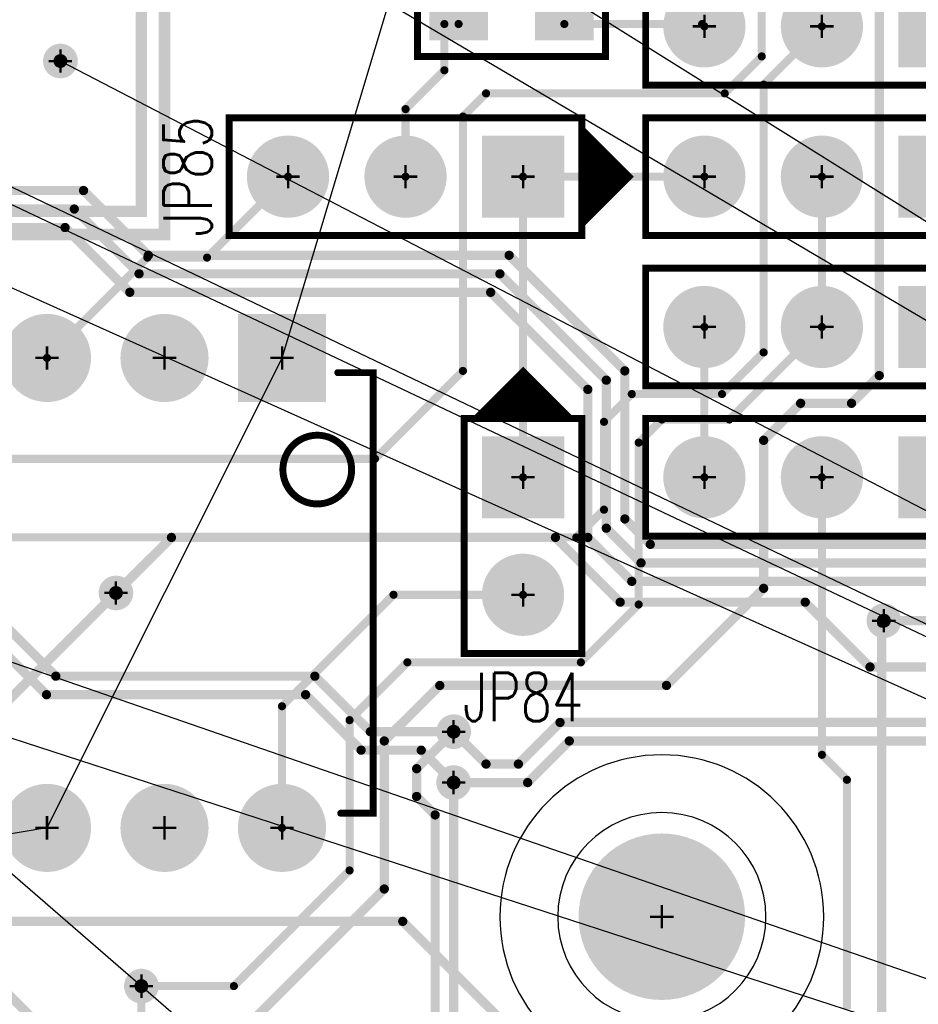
# Model space of a CAD drawing. Extents: x -1 to 210, y -5 to 148.
# Tile 23 of 52: x 91 to 111, y 75 to 96. Entities that reach past the tile are written whole.
import ezdxf
from ezdxf.enums import TextEntityAlignment as Align

# ---------------------------------------------------------------- set-up
doc = ezdxf.new("R2010")
doc.units = 0
for name, pattern in [('KEEPOUT_00011110', [2, 1, 1]), ('POUR_01_-1_0_000000', [2, 1, 1]), ('SIG_115', [2, 1, 1]), ('SIG_116', [2, 1, 1]), ('SIG_118', [2, 1, 1]), ('SIG_119', [2, 1, 1]), ('SIG_12', [2, 1, 1]), ('SIG_120', [2, 1, 1]), ('SIG_13', [2, 1, 1]), ('SIG_130', [2, 1, 1]), ('SIG_134', [2, 1, 1]), ('SIG_15', [2, 1, 1]), ('SIG_202', [2, 1, 1]), ('SIG_229', [2, 1, 1]), ('SIG_234', [2, 1, 1]), ('SIG_70', [2, 1, 1]), ('SIG_71', [2, 1, 1]), ('SIG_72', [2, 1, 1]), ('SIG_73', [2, 1, 1]), ('SIG_75', [2, 1, 1]), ('SIG_76', [2, 1, 1]), ('SIG_86', [2, 1, 1]), ('SIG_87', [2, 1, 1]), ('SIG_88', [2, 1, 1])]:
    doc.linetypes.add(name, pattern=pattern)
for name, color, linetype in [('DRIL_NPLTE_THRU_01', 176, 'CONTINUOUS'), ('DRIL_NPLTE_THRU_02', 255, 'CONTINUOUS'), ('DRIL_NPLTE_THRU_03', 106, 'CONTINUOUS'), ('DRIL_NPLTE_THRU_04', 16, 'CONTINUOUS'), ('DRIL_PLTE_THRU_01', 176, 'CONTINUOUS'), ('DRIL_PLTE_THRU_02', 255, 'CONTINUOUS'), ('DRIL_PLTE_THRU_03', 106, 'CONTINUOUS'), ('DRIL_PLTE_THRU_04', 16, 'CONTINUOUS'), ('DRIL_SYMBOL', 254, 'CONTINUOUS'), ('KEEPOUT_-1', 254, 'CONTINUOUS'), ('KEEPOUT_00', 34, 'CONTINUOUS'), ('KEEPOUT_01', 34, 'CONTINUOUS'), ('LINK_00', 57, 'CONTINUOUS'), ('PADS_BOT', 1, 'CONTINUOUS'), ('PADS_INNER', 5, 'CONTINUOUS'), ('PADS_TOP', 5, 'CONTINUOUS'), ('PART_NAME_01', 4, 'CONTINUOUS'), ('PART_TOP_2DLINE_00', 4, 'CONTINUOUS'), ('PART_TOP_2DLINE_01', 4, 'CONTINUOUS'), ('POUR_HEADER_02', 253, 'CONTINUOUS'), ('TRACE_01', 5, 'CONTINUOUS'), ('TRACE_04', 1, 'CONTINUOUS'), ('VIAPTS', 5, 'CONTINUOUS')]:
    doc.layers.add(name, color=color, linetype=linetype)
doc.styles.add('W0$15', font='simplex', dxfattribs={"width": 0.75})

# ---------------------------------------------------------------- blocks, each defined once
blk = doc.blocks.new('POUR_HEADER_0')
at = {"layer": 'POUR_HEADER_02', "linetype": 'POUR_01_-1_0_000000', "const_width": 0.25}
blk.add_lwpolyline([(43, 3.25), (43, -4), (40.75, -4), (40.75, -17.25), (79, -17.25), (79, -4.25), (88.25, -4.25), (88.25, 5.5)], dxfattribs=at)
blk = doc.blocks.new('POUR_HEADER_2')
at = {"layer": 'POUR_HEADER_02', "linetype": 'POUR_01_-1_0_000000', "const_width": 0.25}
blk.add_lwpolyline([(-94.75, 30), (-94.75, 21.75), (-97, 21.75), (-97, 9.5), (-59.75, 9.5), (-59.75, 22.5), (-50.5, 22.5), (-50.5, 32.25)], dxfattribs=at)
blk = doc.blocks.new('PART_BODY_TOP_40')
at = {"layer": 'KEEPOUT_-1', "linetype": 'KEEPOUT_00011110'}
blk.add_lwpolyline([(-3.5, 0, 1), (3.5, 0, 1)], format="xyb", close=True, dxfattribs=at)
at = {"layer": 'KEEPOUT_00', "linetype": 'KEEPOUT_00011110'}
blk.add_lwpolyline([(-2.25, 0, 1), (2.25, 0, 1)], format="xyb", close=True, dxfattribs=at)
at = {"layer": 'KEEPOUT_01', "linetype": 'KEEPOUT_00011110'}
blk.add_lwpolyline([(-3.5, 0, 1), (3.5, 0, 1)], format="xyb", close=True, dxfattribs=at)
blk = doc.blocks.new('DRIL_SYMBOL_3$6')
at = {"layer": 'DRIL_SYMBOL', "const_width": 0.0508}
for points in [[(0, -0.254), (0, 0.254)], [(-0.254, 0), (0.254, 0)]]:
    blk.add_lwpolyline(points, dxfattribs=at)
blk = doc.blocks.new('DRIL_HOLE_3$6')
at = {"const_width": 1.8}
blk.add_lwpolyline([(-0.9, 0, 1), (0.9, 0, 1)], format="xyb", close=True, dxfattribs=at)
blk.add_blockref('DRIL_SYMBOL_3$6', (0, 0))
blk = doc.blocks.new('PAD_19')
at = {"const_width": 0.381}
blk.add_lwpolyline([(0, -0.1905, 1), (0, 0.1905, 1)], format="xyb", close=True, dxfattribs=at)
blk = doc.blocks.new('STK_TOP_27')
at = {"layer": 'DRIL_NPLTE_THRU_01'}
blk.add_blockref('DRIL_HOLE_3$6', (0, 0), dxfattribs=at)
at = {"layer": 'DRIL_NPLTE_THRU_02'}
blk.add_blockref('DRIL_HOLE_3$6', (0, 0), dxfattribs=at)
at = {"layer": 'DRIL_NPLTE_THRU_03'}
blk.add_blockref('DRIL_HOLE_3$6', (0, 0), dxfattribs=at)
at = {"layer": 'DRIL_NPLTE_THRU_04'}
blk.add_blockref('DRIL_HOLE_3$6', (0, 0), dxfattribs=at)
at = {"layer": 'PADS_BOT'}
blk.add_blockref('PAD_19', (0, 0), dxfattribs=at)
at = {"layer": 'PADS_INNER'}
blk.add_blockref('PAD_19', (0, 0), dxfattribs=at)
at = {"layer": 'PADS_TOP'}
blk.add_blockref('PAD_19', (0, 0), dxfattribs=at)
blk = doc.blocks.new('SYM_TOP_21')
for name in ['PART_BODY_TOP_40', 'STK_TOP_27']:
    blk.add_blockref(name, (0, 0))
blk = doc.blocks.new('PART_TOP_131')
blk.add_blockref('SYM_TOP_21', (0, 0))
blk = doc.blocks.new('SMOOTH_0$15')
at = {"const_width": 0.075}
blk.add_lwpolyline([(-0.0375, 0, 1), (0.0375, 0, 1)], format="xyb", close=True, dxfattribs=at)
blk = doc.blocks.new('PART_BODY_TOP_24')
at = {"layer": 'PART_TOP_2DLINE_00', "const_width": 0.15}
blk.add_lwpolyline([(-1.27, -1.27), (3.81, -1.27), (3.81, 1.27), (-1.27, 1.27)], close=True, dxfattribs=at)
blk.add_lwpolyline([(-1.27, 1.016), (-2.286, 0), (-1.27, -1.016), (-1.27, 0.889), (-2.159, 0), (-1.397, -0.762), (-1.397, 0.635), (-2.032, 0), (-1.524, -0.508), (-1.524, 0.381), (-1.905, 0), (-1.651, -0.254), (-1.651, 0.127), (-1.778, 0), (-1.651, -0.127)], dxfattribs=at)
at = {"layer": 'PART_TOP_2DLINE_00'}
for p in [(-1.27, 1.27), (3.81, 1.27), (-1.27, 1.016), (-1.27, 0.889), (-1.397, 0.635), (-1.524, 0.381), (-2.286, 0), (-2.159, 0), (-2.032, 0), (-1.905, 0), (-1.778, 0), (-1.651, 0.127), (-1.651, -0.127), (-1.651, -0.254), (-1.524, -0.508), (-1.397, -0.762), (-1.27, -1.016), (-1.27, -1.27), (3.81, -1.27)]:
    blk.add_blockref('SMOOTH_0$15', p, dxfattribs=at)
blk = doc.blocks.new('DRIL_SYMBOL_1')
at = {"layer": 'DRIL_SYMBOL', "const_width": 0.0508}
for points in [[(0, -0.254), (0, 0.254)], [(-0.254, 0), (0.254, 0)]]:
    blk.add_lwpolyline(points, dxfattribs=at)
blk = doc.blocks.new('DRIL_HOLE_1')
at = {"const_width": 0.5}
blk.add_lwpolyline([(-0.25, 0, 1), (0.25, 0, 1)], format="xyb", close=True, dxfattribs=at)
blk.add_blockref('DRIL_SYMBOL_1', (0, 0))
blk = doc.blocks.new('PAD_5')
at = {"const_width": 0.889}
blk.add_lwpolyline([(0, -0.4445, 1), (0, 0.4445, 1)], format="xyb", close=True, dxfattribs=at)
blk = doc.blocks.new('PAD_6')
at = {"const_width": 1.778}
blk.add_lwpolyline([(-0.889, 0), (0.889, 0)], dxfattribs=at)
blk = doc.blocks.new('STK_TOP_8')
at = {"layer": 'DRIL_PLTE_THRU_01'}
blk.add_blockref('DRIL_HOLE_1', (0, 0), dxfattribs=at)
at = {"layer": 'DRIL_PLTE_THRU_02'}
blk.add_blockref('DRIL_HOLE_1', (0, 0), dxfattribs=at)
at = {"layer": 'DRIL_PLTE_THRU_03'}
blk.add_blockref('DRIL_HOLE_1', (0, 0), dxfattribs=at)
at = {"layer": 'DRIL_PLTE_THRU_04'}
blk.add_blockref('DRIL_HOLE_1', (0, 0), dxfattribs=at)
at = {"layer": 'PADS_BOT'}
blk.add_blockref('PAD_6', (0, 0), dxfattribs=at)
at = {"layer": 'PADS_INNER'}
blk.add_blockref('PAD_5', (0, 0), dxfattribs=at)
at = {"layer": 'PADS_TOP'}
blk.add_blockref('PAD_6', (0, 0), dxfattribs=at)
blk = doc.blocks.new('STK_TOP_9')
at = {"layer": 'DRIL_PLTE_THRU_01'}
blk.add_blockref('DRIL_HOLE_1', (0, 0), dxfattribs=at)
at = {"layer": 'DRIL_PLTE_THRU_02'}
blk.add_blockref('DRIL_HOLE_1', (0, 0), dxfattribs=at)
at = {"layer": 'DRIL_PLTE_THRU_03'}
blk.add_blockref('DRIL_HOLE_1', (0, 0), dxfattribs=at)
at = {"layer": 'DRIL_PLTE_THRU_04'}
blk.add_blockref('DRIL_HOLE_1', (0, 0), dxfattribs=at)
at = {"layer": 'PADS_BOT'}
blk.add_blockref('PAD_5', (0, 0), dxfattribs=at)
at = {"layer": 'PADS_INNER'}
blk.add_blockref('PAD_5', (0, 0), dxfattribs=at)
at = {"layer": 'PADS_TOP'}
blk.add_blockref('PAD_5', (0, 0), dxfattribs=at)
blk = doc.blocks.new('SYM_TOP_5')
for name, p in [('PART_BODY_TOP_24', (0, 0)), ('STK_TOP_8', (0, 0)), ('STK_TOP_9', (2.54, 0))]:
    blk.add_blockref(name, p)
blk = doc.blocks.new('PART_TOP_167')
blk.add_blockref('SYM_TOP_5', (0, 0))
at = {"layer": 'PART_NAME_01', "style": 'W0$15', "width": 0.75}
blk.add_text('JP84', height=1.05, rotation=-270, dxfattribs=at).set_placement((4.75, 0), align=Align.MIDDLE_CENTER)
blk = doc.blocks.new('PART_BODY_TOP_26')
at = {"layer": 'PART_TOP_2DLINE_00', "const_width": 0.15}
blk.add_lwpolyline([(-1.27, -1.27), (6.35, -1.27), (6.35, 1.27), (-1.27, 1.27)], close=True, dxfattribs=at)
blk.add_lwpolyline([(-1.27, 1.016), (-2.286, 0), (-1.27, -1.016), (-1.27, 0.889), (-2.159, 0), (-1.397, -0.762), (-1.397, 0.635), (-2.032, 0), (-1.524, -0.508), (-1.524, 0.381), (-1.905, 0), (-1.651, -0.254), (-1.651, 0.127), (-1.778, 0), (-1.651, -0.127)], dxfattribs=at)
at = {"layer": 'PART_TOP_2DLINE_00'}
for p in [(-1.27, 1.27), (6.35, 1.27), (-1.27, 1.016), (-1.27, 0.889), (-1.397, 0.635), (-1.524, 0.381), (-2.286, 0), (-2.159, 0), (-2.032, 0), (-1.905, 0), (-1.778, 0), (-1.651, 0.127), (-1.651, -0.127), (-1.651, -0.254), (-1.524, -0.508), (-1.397, -0.762), (-1.27, -1.016), (-1.27, -1.27), (6.35, -1.27)]:
    blk.add_blockref('SMOOTH_0$15', p, dxfattribs=at)
blk = doc.blocks.new('SYM_TOP_7')
for name, p in [('PART_BODY_TOP_26', (0, 0)), ('STK_TOP_8', (0, 0)), ('STK_TOP_9', (2.54, 0)), ('STK_TOP_9', (5.08, 0))]:
    blk.add_blockref(name, p)
blk = doc.blocks.new('PART_TOP_170')
blk.add_blockref('SYM_TOP_7', (0, 0))
at = {"layer": 'PART_NAME_01', "style": 'W0$15', "width": 0.75}
blk.add_text('JP83', height=1.05, rotation=-90, dxfattribs=at).set_placement((-3.5, 0), align=Align.MIDDLE_CENTER)
blk = doc.blocks.new('PART_TOP_171')
blk.add_blockref('SYM_TOP_7', (0, 0))
at = {"layer": 'PART_NAME_01', "style": 'W0$15', "width": 0.75}
blk.add_text('JP85', height=1.05, rotation=-90, dxfattribs=at).set_placement((7.25, 0), align=Align.MIDDLE_CENTER)
blk = doc.blocks.new('PART_TOP_172')
blk.add_blockref('SYM_TOP_7', (0, 0))
at = {"layer": 'PART_NAME_01', "style": 'W0$15', "width": 0.75}
blk.add_text('JP86', height=1.05, rotation=-90, dxfattribs=at).set_placement((-3.5, 0), align=Align.MIDDLE_CENTER)
blk = doc.blocks.new('PART_TOP_174')
blk.add_blockref('SYM_TOP_7', (0, 0))
at = {"layer": 'PART_NAME_01', "style": 'W0$15', "width": 0.75}
blk.add_text('JP90', height=1.05, rotation=-90, dxfattribs=at).set_placement((-3.5, 0), align=Align.MIDDLE_CENTER)
blk = doc.blocks.new('PART_TOP_175')
blk.add_blockref('SYM_TOP_7', (0, 0))
at = {"layer": 'PART_NAME_01', "style": 'W0$15', "width": 0.75}
blk.add_text('JP91', height=1.05, rotation=-90, dxfattribs=at).set_placement((-3.5, 0), align=Align.MIDDLE_CENTER)
blk = doc.blocks.new('PART_BODY_TOP_34')
at = {"layer": 'PART_TOP_2DLINE_01', "const_width": 0.15}
blk.add_lwpolyline([(-1.651, 2.032), (1.651, 2.032), (1.651, -2.032), (-1.651, -2.032), (-1.651, -0.254), (-1.27, -0.254), (-1.27, 0.254), (-1.651, 0.254)], close=True, dxfattribs=at)
at = {"layer": 'PART_TOP_2DLINE_01'}
for p in [(-1.651, 2.032), (1.651, 2.032), (-1.651, 0.254), (-1.27, 0.254), (-1.651, -0.254), (-1.27, -0.254), (-1.651, -2.032), (1.651, -2.032)]:
    blk.add_blockref('SMOOTH_0$15', p, dxfattribs=at)
blk = doc.blocks.new('DRIL_HOLE_0')
blk.add_lwpolyline([(0, 0, 1), (0, 0, 1)], format="xyb", close=True)
blk = doc.blocks.new('PAD_0')
blk.add_lwpolyline([(0, 0, 1), (0, 0, 1)], format="xyb", close=True)
blk = doc.blocks.new('PAD_24')
at = {"const_width": 0.711}
blk.add_lwpolyline([(-0.635, 0), (0.635, 0)], dxfattribs=at)
blk = doc.blocks.new('STK_TOP_21')
at = {"layer": 'DRIL_PLTE_THRU_01'}
blk.add_blockref('DRIL_HOLE_0', (0, 0), dxfattribs=at)
at = {"layer": 'DRIL_PLTE_THRU_02'}
blk.add_blockref('DRIL_HOLE_0', (0, 0), dxfattribs=at)
at = {"layer": 'DRIL_PLTE_THRU_03'}
blk.add_blockref('DRIL_HOLE_0', (0, 0), dxfattribs=at)
at = {"layer": 'DRIL_PLTE_THRU_04'}
blk.add_blockref('DRIL_HOLE_0', (0, 0), dxfattribs=at)
at = {"layer": 'PADS_BOT'}
blk.add_blockref('PAD_0', (0, 0), dxfattribs=at)
at = {"layer": 'PADS_INNER'}
blk.add_blockref('PAD_0', (0, 0), dxfattribs=at)
at = {"layer": 'PADS_TOP', "rotation": 90}
blk.add_blockref('PAD_24', (0, 0), dxfattribs=at)
blk = doc.blocks.new('SYM_TOP_15')
for name, p in [('STK_TOP_21', (-0.95, 1.143)), ('STK_TOP_21', (0, 1.143)), ('STK_TOP_21', (0.95, 1.143)), ('PART_BODY_TOP_34', (0, 0)), ('STK_TOP_21', (-0.95, -1.143)), ('STK_TOP_21', (0, -1.143)), ('STK_TOP_21', (0.95, -1.143))]:
    blk.add_blockref(name, p)
blk = doc.blocks.new('PART_TOP_179')
blk.add_blockref('SYM_TOP_15', (0, 0))
at = {"layer": 'PART_NAME_01', "style": 'W0$15', "width": 0.75}
blk.add_text('U31', height=1.05, rotation=-270, dxfattribs=at).set_placement((-3, 0), align=Align.MIDDLE_CENTER)
blk = doc.blocks.new('PART_BODY_TOP_50')
at = {"layer": 'PART_TOP_2DLINE_01', "const_width": 0.15}
for points in [[(-4.7625, 3.7465), (-4.7625, 4.5085), (4.7625, 4.5085), (4.7625, 3.81)], [(-4.7625, -3.81), (-4.7625, -4.5085), (4.7625, -4.5085), (4.7625, -3.81)]]:
    blk.add_lwpolyline(points, dxfattribs=at)
blk.add_lwpolyline([(-3.410248, 3.302, 1), (-1.923752, 3.302, 1)], format="xyb", close=True, dxfattribs=at)
at = {"layer": 'PART_TOP_2DLINE_01'}
for p in [(-4.7625, 4.5085), (4.7625, 4.5085), (4.7625, 3.81), (-4.7625, 3.7465), (-4.7625, -3.81), (4.7625, -3.81), (-4.7625, -4.5085), (4.7625, -4.5085)]:
    blk.add_blockref('SMOOTH_0$15', p, dxfattribs=at)
blk = doc.blocks.new('DRIL_SYMBOL_1$2')
at = {"layer": 'DRIL_SYMBOL', "const_width": 0.0508}
for points in [[(0, -0.254), (0, 0.254)], [(-0.254, 0), (0.254, 0)]]:
    blk.add_lwpolyline(points, dxfattribs=at)
blk = doc.blocks.new('DRIL_HOLE_1$2')
at = {"const_width": 0.6}
blk.add_lwpolyline([(-0.3, 0, 1), (0.3, 0, 1)], format="xyb", close=True, dxfattribs=at)
blk.add_blockref('DRIL_SYMBOL_1$2', (0, 0))
blk = doc.blocks.new('PAD_25')
at = {"const_width": 1.905}
blk.add_lwpolyline([(-0.9525, 0), (0.9525, 0)], dxfattribs=at)
blk = doc.blocks.new('STK_TOP_31')
at = {"layer": 'DRIL_PLTE_THRU_01'}
blk.add_blockref('DRIL_HOLE_1$2', (0, 0), dxfattribs=at)
at = {"layer": 'DRIL_PLTE_THRU_02'}
blk.add_blockref('DRIL_HOLE_1$2', (0, 0), dxfattribs=at)
at = {"layer": 'DRIL_PLTE_THRU_03'}
blk.add_blockref('DRIL_HOLE_1$2', (0, 0), dxfattribs=at)
at = {"layer": 'DRIL_PLTE_THRU_04'}
blk.add_blockref('DRIL_HOLE_1$2', (0, 0), dxfattribs=at)
at = {"layer": 'PADS_BOT'}
blk.add_blockref('PAD_25', (0, 0), dxfattribs=at)
at = {"layer": 'PADS_INNER'}
blk.add_blockref('PAD_25', (0, 0), dxfattribs=at)
at = {"layer": 'PADS_TOP'}
blk.add_blockref('PAD_25', (0, 0), dxfattribs=at)
blk = doc.blocks.new('PAD_21')
at = {"const_width": 0.9525}
blk.add_lwpolyline([(0, -0.47625, 1), (0, 0.47625, 1)], format="xyb", close=True, dxfattribs=at)
blk = doc.blocks.new('STK_TOP_30')
at = {"layer": 'DRIL_PLTE_THRU_01'}
blk.add_blockref('DRIL_HOLE_1$2', (0, 0), dxfattribs=at)
at = {"layer": 'DRIL_PLTE_THRU_02'}
blk.add_blockref('DRIL_HOLE_1$2', (0, 0), dxfattribs=at)
at = {"layer": 'DRIL_PLTE_THRU_03'}
blk.add_blockref('DRIL_HOLE_1$2', (0, 0), dxfattribs=at)
at = {"layer": 'DRIL_PLTE_THRU_04'}
blk.add_blockref('DRIL_HOLE_1$2', (0, 0), dxfattribs=at)
at = {"layer": 'PADS_BOT'}
blk.add_blockref('PAD_21', (0, 0), dxfattribs=at)
at = {"layer": 'PADS_INNER'}
blk.add_blockref('PAD_21', (0, 0), dxfattribs=at)
at = {"layer": 'PADS_TOP'}
blk.add_blockref('PAD_21', (0, 0), dxfattribs=at)
blk = doc.blocks.new('SYM_TOP_31')
for name, p in [('PART_BODY_TOP_50', (0, 0)), ('STK_TOP_31', (-5.08, 2.54)), ('STK_TOP_30', (5.08, 2.54)), ('STK_TOP_30', (-5.08, 0)), ('STK_TOP_30', (5.08, 0)), ('STK_TOP_30', (-5.08, -2.54)), ('STK_TOP_30', (5.08, -2.54))]:
    blk.add_blockref(name, p)
blk = doc.blocks.new('PART_TOP_186')
blk.add_blockref('SYM_TOP_31', (0, 0))
at = {"layer": 'PART_NAME_01', "style": 'W0$15', "width": 0.75}
blk.add_text('U30', height=1.05, rotation=-180, dxfattribs=at).set_placement((0, -5.5), align=Align.MIDDLE_CENTER)
blk = doc.blocks.new('SMOOTH_0$2')
at = {"const_width": 0.1}
blk.add_lwpolyline([(-0.05, 0, 1), (0.05, 0, 1)], format="xyb", close=True, dxfattribs=at)
blk = doc.blocks.new('SMOOTH_0$175')
at = {"const_width": 0.0875}
blk.add_lwpolyline([(-0.04375, 0, 1), (0.04375, 0, 1)], format="xyb", close=True, dxfattribs=at)
blk = doc.blocks.new('DRIL_SYMBOL_0$3')
at = {"layer": 'DRIL_SYMBOL', "const_width": 0.0508}
for points in [[(0, -0.254), (0, 0.254)], [(-0.254, 0), (0.254, 0)]]:
    blk.add_lwpolyline(points, dxfattribs=at)
blk = doc.blocks.new('DRIL_HOLE_0$3')
at = {"const_width": 0.15}
blk.add_lwpolyline([(-0.075, 0, 1), (0.075, 0, 1)], format="xyb", close=True, dxfattribs=at)
blk.add_blockref('DRIL_SYMBOL_0$3', (0, 0))
blk = doc.blocks.new('PAD_34')
at = {"const_width": 0.375}
blk.add_lwpolyline([(0, -0.1875, 1), (0, 0.1875, 1)], format="xyb", close=True, dxfattribs=at)
blk = doc.blocks.new('STK_TOP_3')
at = {"layer": 'DRIL_PLTE_THRU_01'}
blk.add_blockref('DRIL_HOLE_0$3', (0, 0), dxfattribs=at)
at = {"layer": 'DRIL_PLTE_THRU_02'}
blk.add_blockref('DRIL_HOLE_0$3', (0, 0), dxfattribs=at)
at = {"layer": 'DRIL_PLTE_THRU_03'}
blk.add_blockref('DRIL_HOLE_0$3', (0, 0), dxfattribs=at)
at = {"layer": 'DRIL_PLTE_THRU_04'}
blk.add_blockref('DRIL_HOLE_0$3', (0, 0), dxfattribs=at)
at = {"layer": 'PADS_BOT'}
blk.add_blockref('PAD_34', (0, 0), dxfattribs=at)
at = {"layer": 'PADS_INNER'}
blk.add_blockref('PAD_34', (0, 0), dxfattribs=at)
at = {"layer": 'PADS_TOP'}
blk.add_blockref('PAD_34', (0, 0), dxfattribs=at)
blk = doc.blocks.new('SYM_TOP_1')
blk.add_blockref('STK_TOP_3', (0, 0))

msp = doc.modelspace()

# ---------------------------------------------------------------- linework, layer by layer
at = {"layer": 'LINK_00', "linetype": 'SIG_12'}
for p, q in [((58, 120.5), (169, 55)), ((31.5, 120), (169, 55)), ((169, 55), (50, 108.5)), ((37.5, 100.5), (169, 55)), ((98, 99.5), (169, 55)), ((80, 97.5), (169, 55)), ((96.79, 88.58), (99.25, 96.75)), ((169, 55), (92, 95)), ((96.79, 88.58), (91.71, 78.42)), ((70.5, 87), (169, 55)), ((91.71, 78.42), (77, 76))]:
    msp.add_line(p, q, dxfattribs=at)
at = {"layer": 'LINK_00', "linetype": 'SIG_134'}
msp.add_line((54, 109.46), (119.76, 52.46), dxfattribs=at)
at = {"layer": 'TRACE_01', "linetype": 'SIG_13', "const_width": 0.2}
msp.add_lwpolyline([(90, 37.28), (91.3, 38.58), (91.3, 60.35), (92.45, 61.5), (92.45, 72.15), (94.1, 73.8), (95.7, 73.8), (99, 77.1), (99, 80.3), (100.2, 81.5), (105.1, 81.5), (107.2, 83.6), (107.2, 86.8), (108, 87.6), (109.1, 87.6), (109.7, 88.2), (109.7, 103.1)], dxfattribs=at)
at = {"layer": 'TRACE_01', "linetype": 'SIG_87', "const_width": 0.175}
msp.add_lwpolyline([(64.3, 69.086), (64.3, 70.3), (65.1, 71.1), (65.9, 71.1), (67.8, 73), (83.9, 73), (86, 75.1), (86, 83.6), (88.8, 86.4), (98.8, 86.4), (100.7, 88.3), (100.7, 93.8), (101.2, 94.3), (106.36, 94.3), (107.16, 95.1), (107.16, 97.7), (108.46, 99)], dxfattribs=at)
at = {"layer": 'TRACE_01', "linetype": 'SIG_86', "const_width": 0.175}
msp.add_lwpolyline([(87.46, 72.84), (87.46, 81.26), (90.9, 84.7), (103.15, 84.7), (103.75, 85.3), (103.75, 87.2), (104.35, 87.8), (106.3, 87.8), (107.2, 88.7), (107.2, 94.49), (108.46, 95.75)], dxfattribs=at)
at = {"layer": 'TRACE_01', "linetype": 'SIG_72', "const_width": 0.175}
msp.add_lwpolyline([(99.46, 92.5), (99.46, 93.96), (100.3, 94.8), (100.3, 95.8), (100.607, 95.8)], dxfattribs=at)
at = {"layer": 'TRACE_01', "linetype": 'SIG_75', "const_width": 0.175}
msp.add_lwpolyline([(102.893, 95.8), (105.87, 95.8), (105.92, 95.75)], dxfattribs=at)
at = {"layer": 'TRACE_01', "linetype": 'SIG_70', "const_width": 0.175}
msp.add_lwpolyline([(91.71, 88.58), (93.88, 90.75), (95.17, 90.75), (96.92, 92.5)], dxfattribs=at)
at = {"layer": 'TRACE_01', "linetype": 'SIG_88', "const_width": 0.175}
for points in [[(102, 86), (102, 92.5)], [(102, 92.5), (105.92, 92.5)]]:
    msp.add_lwpolyline(points, dxfattribs=at)
at = {"layer": 'TRACE_01', "linetype": 'SIG_73', "const_width": 0.175}
for points in [[(108.46, 92.5), (108.46, 89.25)], [(93.75, 75), (95.75, 75), (98.25, 77.5), (98.25, 80.75), (99.5, 82), (103.25, 82), (104.5, 83.25), (104.5, 86.75), (105, 87.25), (106.46, 87.25), (108.46, 89.25)]]:
    msp.add_lwpolyline(points, dxfattribs=at)
at = {"layer": 'TRACE_01', "linetype": 'SIG_130', "const_width": 0.175}
msp.add_lwpolyline([(108.46, 86), (108.46, 80), (109, 79.46), (109, 74.5)], dxfattribs=at)
at = {"layer": 'TRACE_01', "linetype": 'SIG_202', "const_width": 0.2}
for points in [[(89.8, 80.1), (93.2, 83.5)], [(89.8, 80.1), (89.8, 75.9), (91.6, 74.1)]]:
    msp.add_lwpolyline(points, dxfattribs=at)
at = {"layer": 'TRACE_01', "linetype": 'SIG_71', "const_width": 0.175}
msp.add_lwpolyline([(96.79, 78.42), (96.79, 81.05), (99.2, 83.46), (102, 83.46)], dxfattribs=at)
at = {"layer": 'TRACE_01', "linetype": 'SIG_229', "const_width": 0.2}
msp.add_lwpolyline([(104, 68.83), (104, 70.5), (104.75, 71.25), (106.75, 71.25), (109.75, 74.25), (109.75, 82.85), (109.8, 82.9)], dxfattribs=at)
at = {"layer": 'TRACE_01', "linetype": 'SIG_116', "const_width": 0.2}
for points in [[(99.7, 79.7), (100.5, 80.5)], [(99.7, 79.7), (99.7, 79.1), (100.1, 78.7), (100.1, 73.9), (101.2, 72.8)]]:
    msp.add_lwpolyline(points, dxfattribs=at)
at = {"layer": 'TRACE_01', "linetype": 'SIG_115', "const_width": 0.2}
msp.add_lwpolyline([(100.5, 79.4), (100.5, 74.1), (101.6, 73), (101.6, 71)], dxfattribs=at)
at = {"layer": 'TRACE_04', "linetype": 'SIG_118', "const_width": 0.2}
for points in [[(104.75, 84.55), (104.2, 85.1), (104.2, 88.3), (101.7, 90.8), (93.9, 90.8), (92.5, 92.2), (63.1, 92.2), (55.5, 99.8)], [(104.75, 84.55), (115.25, 84.55)]]:
    msp.add_lwpolyline(points, dxfattribs=at)
at = {"layer": 'TRACE_04', "linetype": 'SIG_119', "const_width": 0.2}
for points in [[(104.55, 84.15), (103.8, 84.9), (103.8, 88.1), (101.5, 90.4), (93.7, 90.4), (92.3, 91.8), (62.9, 91.8), (55.3, 99.4)], [(104.55, 84.15), (115.45, 84.15)]]:
    msp.add_lwpolyline(points, dxfattribs=at)
at = {"layer": 'TRACE_04', "linetype": 'SIG_120', "const_width": 0.2}
for points in [[(104.35, 83.75), (103.4, 84.7), (103.4, 87.9), (101.3, 90), (93.5, 90), (92.1, 91.4), (62.7, 91.4), (55.1, 99)], [(115.65, 83.75), (104.35, 83.75)]]:
    msp.add_lwpolyline(points, dxfattribs=at)
at = {"layer": 'TRACE_04', "linetype": 'SIG_86', "const_width": 0.175}
msp.add_lwpolyline([(108.46, 95.75), (109.45, 96.74), (109.45, 97.45), (111, 99)], dxfattribs=at)
at = {"layer": 'TRACE_04', "linetype": 'SIG_116', "const_width": 0.2}
for points in [[(100.5, 80.5), (98.7, 80.5), (97.5, 81.7), (91.9, 81.7), (82.6, 91), (60.8, 91)], [(101.2, 79.8), (101.9, 79.8), (102.8, 80.7), (146, 80.7), (147.2, 81.9)], [(101.2, 79.8), (100.5, 80.5)]]:
    msp.add_lwpolyline(points, dxfattribs=at)
at = {"layer": 'TRACE_04', "linetype": 'SIG_115', "const_width": 0.2}
for points in [[(100.5, 79.4), (99.8, 80.1), (98.5, 80.1), (97.3, 81.3), (91.7, 81.3), (82.4, 90.6)], [(100.5, 79.4), (102.1, 79.4), (103, 80.3), (146.2, 80.3), (147.4, 81.5), (174.7, 81.5)]]:
    msp.add_lwpolyline(points, dxfattribs=at)
at = {"layer": 'TRACE_04', "linetype": 'SIG_76', "const_width": 0.175}
msp.add_lwpolyline([(105.92, 86), (105.92, 89.25)], dxfattribs=at)
at = {"layer": 'TRACE_04', "linetype": 'SIG_202', "const_width": 0.2}
for points in [[(93.2, 83.5), (94.4, 84.7), (102.7, 84.7)], [(141.8, 81.6), (132.8, 81.6), (132.5, 81.9), (109.5, 81.9), (108.1, 83.3), (104.1, 83.3), (102.7, 84.7)]]:
    msp.add_lwpolyline(points, dxfattribs=at)
at = {"layer": 'TRACE_04', "linetype": 'SIG_234', "const_width": 0.2}
msp.add_lwpolyline([(101.9, 73.9), (99.4, 76.4), (89.7, 76.4), (83.3, 82.8), (77.3, 82.8)], dxfattribs=at)
at = {"layer": 'TRACE_04', "linetype": 'SIG_229', "const_width": 0.2}
msp.add_lwpolyline([(133.4, 82), (132.9, 82.5), (116, 82.5), (115.6, 82.9), (109.8, 82.9)], dxfattribs=at)
at = {"layer": 'TRACE_04', "linetype": 'SIG_73', "const_width": 0.175}
msp.add_lwpolyline([(93.75, 71.95), (93.75, 75)], dxfattribs=at)

# ---------------------------------------------------------------- block references
at = {"linetype": 'SIG_15'}
msp.add_blockref('POUR_HEADER_2', (144.25, 69.25), dxfattribs=at)
at = {"linetype": 'SIG_12'}
msp.add_blockref('POUR_HEADER_0', (6, 95.5), dxfattribs=at)
for name, p, rotation in [('PART_TOP_179', (101.75, 96.75), 270), ('PART_TOP_172', (111, 95.75), 180), ('PART_TOP_171', (102, 92.5), 180), ('PART_TOP_170', (111, 92.5), 180), ('PART_TOP_186', (94.25, 83.5), 270), ('PART_TOP_174', (111, 89.25), 180), ('PART_TOP_167', (102, 86), 270), ('PART_TOP_175', (111, 86), 180)]:
    msp.add_blockref(name, p, dxfattribs=dict(rotation=rotation))
msp.add_blockref('PART_TOP_131', (105, 76.5))
at = {"layer": 'TRACE_01'}
for name, p in [('SMOOTH_0$175', (100.3, 95.8)), ('SMOOTH_0$175', (100.607, 95.8)), ('SMOOTH_0$175', (102.893, 95.8)), ('SMOOTH_0$175', (105.87, 95.8)), ('SMOOTH_0$175', (105.92, 95.75)), ('SMOOTH_0$175', (108.46, 95.75)), ('SMOOTH_0$175', (107.16, 95.1)), ('SMOOTH_0$175', (100.3, 94.8)), ('SMOOTH_0$175', (107.2, 94.49)), ('SMOOTH_0$175', (101.2, 94.3)), ('SMOOTH_0$175', (106.36, 94.3)), ('SMOOTH_0$175', (99.46, 93.96)), ('SMOOTH_0$175', (100.7, 93.8)), ('SMOOTH_0$175', (96.92, 92.5)), ('SMOOTH_0$175', (99.46, 92.5)), ('SMOOTH_0$175', (102, 92.5)), ('SMOOTH_0$175', (102, 92.5)), ('SMOOTH_0$175', (105.92, 92.5)), ('SMOOTH_0$175', (108.46, 92.5)), ('SMOOTH_0$175', (93.88, 90.75)), ('SMOOTH_0$175', (95.17, 90.75)), ('SMOOTH_0$175', (108.46, 89.25)), ('SMOOTH_0$175', (108.46, 89.25)), ('SMOOTH_0$175', (107.2, 88.7)), ('SMOOTH_0$175', (91.71, 88.58)), ('SMOOTH_0$175', (100.7, 88.3)), ('SMOOTH_0$2', (109.7, 88.2)), ('SMOOTH_0$175', (104.35, 87.8)), ('SMOOTH_0$175', (106.3, 87.8)), ('SMOOTH_0$2', (108, 87.6)), ('SMOOTH_0$2', (109.1, 87.6)), ('SMOOTH_0$175', (103.75, 87.2)), ('SMOOTH_0$175', (105, 87.25)), ('SMOOTH_0$175', (106.46, 87.25)), ('SMOOTH_0$2', (107.2, 86.8)), ('SMOOTH_0$175', (104.5, 86.75)), ('SMOOTH_0$175', (98.8, 86.4)), ('SMOOTH_0$175', (102, 86)), ('SMOOTH_0$175', (108.46, 86)), ('SMOOTH_0$175', (103.75, 85.3)), ('SMOOTH_0$175', (103.15, 84.7)), ('SMOOTH_0$2', (107.2, 83.6)), ('SMOOTH_0$2', (93.2, 83.5)), ('SMOOTH_0$175', (99.2, 83.46)), ('SMOOTH_0$175', (102, 83.46)), ('SMOOTH_0$175', (104.5, 83.25)), ('SMOOTH_0$2', (109.75, 82.85)), ('SMOOTH_0$2', (109.8, 82.9)), ('SMOOTH_0$175', (99.5, 82)), ('SMOOTH_0$175', (103.25, 82)), ('SMOOTH_0$2', (100.2, 81.5)), ('SMOOTH_0$2', (105.1, 81.5)), ('SMOOTH_0$175', (96.79, 81.05)), ('SMOOTH_0$175', (98.25, 80.75)), ('SMOOTH_0$2', (100.5, 80.5)), ('SMOOTH_0$2', (99, 80.3)), ('SMOOTH_0$175', (108.46, 80)), ('SMOOTH_0$2', (99.7, 79.7)), ('SMOOTH_0$2', (99.7, 79.7)), ('SMOOTH_0$2', (100.5, 79.4)), ('SMOOTH_0$175', (109, 79.46)), ('SMOOTH_0$2', (99.7, 79.1)), ('SMOOTH_0$2', (100.1, 78.7)), ('SMOOTH_0$175', (96.79, 78.42)), ('SMOOTH_0$175', (98.25, 77.5)), ('SMOOTH_0$2', (99, 77.1)), ('SMOOTH_0$175', (93.75, 75)), ('SMOOTH_0$175', (95.75, 75))]:
    msp.add_blockref(name, p, dxfattribs=at)
at = {"layer": 'TRACE_04'}
for name, p in [('SMOOTH_0$175', (108.46, 95.75)), ('SMOOTH_0$2', (92.5, 92.2)), ('SMOOTH_0$2', (92.3, 91.8)), ('SMOOTH_0$2', (92.1, 91.4)), ('SMOOTH_0$2', (93.9, 90.8)), ('SMOOTH_0$2', (101.7, 90.8)), ('SMOOTH_0$2', (93.7, 90.4)), ('SMOOTH_0$2', (101.5, 90.4)), ('SMOOTH_0$2', (93.5, 90)), ('SMOOTH_0$2', (101.3, 90)), ('SMOOTH_0$175', (105.92, 89.25)), ('SMOOTH_0$2', (104.2, 88.3)), ('SMOOTH_0$2', (103.8, 88.1)), ('SMOOTH_0$2', (103.4, 87.9)), ('SMOOTH_0$175', (105.92, 86)), ('SMOOTH_0$2', (104.2, 85.1)), ('SMOOTH_0$2', (103.8, 84.9)), ('SMOOTH_0$2', (94.4, 84.7)), ('SMOOTH_0$2', (102.7, 84.7)), ('SMOOTH_0$2', (102.7, 84.7)), ('SMOOTH_0$2', (103.4, 84.7)), ('SMOOTH_0$2', (104.75, 84.55)), ('SMOOTH_0$2', (104.75, 84.55)), ('SMOOTH_0$2', (104.55, 84.15)), ('SMOOTH_0$2', (104.55, 84.15)), ('SMOOTH_0$2', (104.35, 83.75)), ('SMOOTH_0$2', (104.35, 83.75)), ('SMOOTH_0$2', (93.2, 83.5)), ('SMOOTH_0$2', (104.1, 83.3)), ('SMOOTH_0$2', (108.1, 83.3)), ('SMOOTH_0$2', (109.8, 82.9)), ('SMOOTH_0$2', (109.5, 81.9)), ('SMOOTH_0$2', (91.9, 81.7)), ('SMOOTH_0$2', (97.5, 81.7)), ('SMOOTH_0$2', (91.7, 81.3)), ('SMOOTH_0$2', (97.3, 81.3)), ('SMOOTH_0$2', (102.8, 80.7)), ('SMOOTH_0$2', (98.7, 80.5)), ('SMOOTH_0$2', (100.5, 80.5)), ('SMOOTH_0$2', (100.5, 80.5)), ('SMOOTH_0$2', (103, 80.3)), ('SMOOTH_0$2', (98.5, 80.1)), ('SMOOTH_0$2', (99.8, 80.1)), ('SMOOTH_0$2', (101.2, 79.8)), ('SMOOTH_0$2', (101.2, 79.8)), ('SMOOTH_0$2', (101.9, 79.8)), ('SMOOTH_0$2', (100.5, 79.4)), ('SMOOTH_0$2', (100.5, 79.4)), ('SMOOTH_0$2', (102.1, 79.4)), ('SMOOTH_0$2', (99.4, 76.4)), ('SMOOTH_0$175', (93.75, 75))]:
    msp.add_blockref(name, p, dxfattribs=at)
at = {"layer": 'VIAPTS', "linetype": 'SIG_12'}
msp.add_blockref('SYM_TOP_1', (92, 95), dxfattribs=at)
at = {"layer": 'VIAPTS', "linetype": 'SIG_202'}
msp.add_blockref('SYM_TOP_1', (93.2, 83.5), dxfattribs=at)
at = {"layer": 'VIAPTS', "linetype": 'SIG_229'}
msp.add_blockref('SYM_TOP_1', (109.8, 82.9), dxfattribs=at)
at = {"layer": 'VIAPTS', "linetype": 'SIG_116'}
msp.add_blockref('SYM_TOP_1', (100.5, 80.5), dxfattribs=at)
at = {"layer": 'VIAPTS', "linetype": 'SIG_115'}
msp.add_blockref('SYM_TOP_1', (100.5, 79.4), dxfattribs=at)
at = {"layer": 'VIAPTS', "linetype": 'SIG_73'}
msp.add_blockref('SYM_TOP_1', (93.75, 75), dxfattribs=at)

doc.saveas('drawing.dxf')
